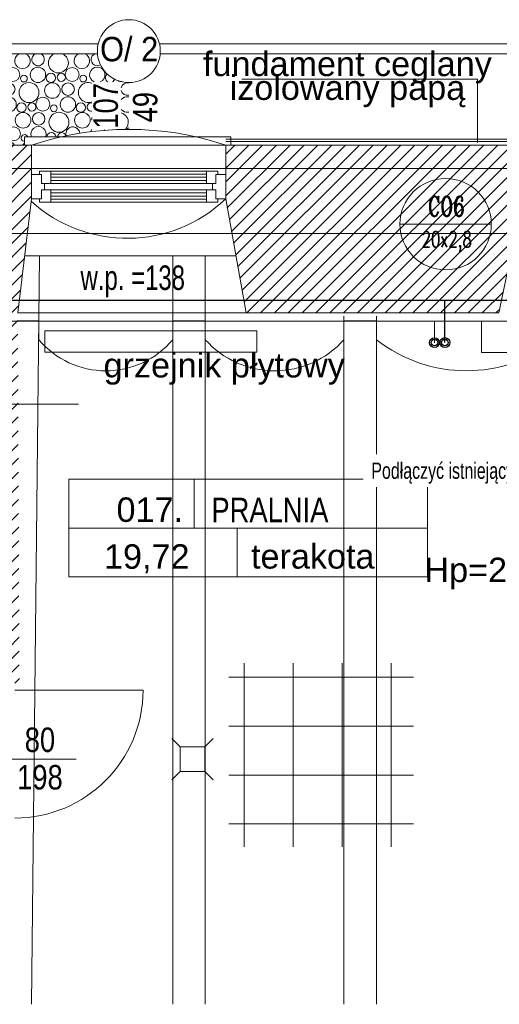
# Model space of a CAD drawing. Header units: millimetres. Extents: x -573548 to 674770, y -210017 to -47794.
# Tile 95 of 234: x 89764 to 92704, y -98148 to -92109. Entities that reach past the tile are written whole.
import ezdxf
from ezdxf import colors
from ezdxf.entities.mleader import LeaderData, LeaderLine
from ezdxf.enums import TextEntityAlignment as Align
from ezdxf.lldxf.tags import DXFTag
from ezdxf.math import Vec2, Vec3

# ---------------------------------------------------------------- set-up
doc = ezdxf.new("R2010")
doc.units = ezdxf.units.MM
doc.layers.add('__S_WM_OPIS', color=151, linetype='Continuous')
for name, color, linetype, lineweight in [('_S_CO_OPIS_PION', 7, 'Continuous', 13), ('A.02 RZUT PIWNICY_is$0$A-DRZWI_Nr_pióra__9', 8, 'Continuous', 9), ('A.02 RZUT PIWNICY_is$0$A-OPISY-2_Nr_pióra__2', 8, 'Continuous', 9), ('A.02 RZUT PIWNICY_is$0$A-OPISY-3_Nr_pióra__6', 8, 'Continuous', 9), ('A.02 RZUT PIWNICY_is$0$A-WYSOKOSCI_Nr_pióra__7', 8, 'Continuous', 9), ('A.02 RZUT PIWNICY_is$0$detalokna_Nr_pióra__2', 8, 'Continuous', 9), ('A.02 RZUT PIWNICY_is$0$detalokna_Nr_pióra__8', 8, 'Continuous', 9), ('A.02 RZUT PIWNICY_is$0$DIM MALY_Nr_pióra__8', 8, 'Continuous', 9), ('A.02 RZUT PIWNICY_is$0$GRZEJNIK_Nr_pióra__1', 8, 'Continuous', 9), ('A.02 RZUT PIWNICY_is$0$HATCH_Nr_pióra__18', 8, 'Continuous', 9), ('A.02 RZUT PIWNICY_is$0$linia nadproza_Nr_pióra__1', 8, 'Continuous', 9), ('A.02 RZUT PIWNICY_is$0$meble_Nr_pióra__9', 8, 'Continuous', 9), ('A.02 RZUT PIWNICY_is$0$Nowe_A-OKNA-OPIS_Nr_pióra__59', 8, 'Continuous', 9), ('A.02 RZUT PIWNICY_is$0$Nowe_A_okno_Nr_pióra__59', 8, 'Continuous', 9), ('A.02 RZUT PIWNICY_is$0$OBRYS PARTERU#1_Nr_pióra__1', 8, 'Continuous', 9), ('A.02 RZUT PIWNICY_is$0$opaska_Nr_pióra__1', 8, 'Continuous', 9), ('A.02 RZUT PIWNICY_is$0$opisy inne_Nr_pióra__1', 8, 'Continuous', 9), ('A.02 RZUT PIWNICY_is$0$opisy inne_Nr_pióra__10', 8, 'Continuous', 9), ('A.02 RZUT PIWNICY_is$0$opisy inne_Nr_pióra__250', 8, 'Continuous', 9), ('A.02 RZUT PIWNICY_is$0$PARAPET_Nr_pióra__7', 8, 'Continuous', 9), ('A.02 RZUT PIWNICY_is$0$POSADZKI_Nr_pióra__18', 8, 'Continuous', 9), ('A.02 RZUT PIWNICY_is$0$strop_cieniej_Nr_pióra__1', 8, 'Continuous', 9), ('A.02 RZUT PIWNICY_is$0$strop_Nr_pióra__1', 8, 'Continuous', 9), ('A.02 RZUT PIWNICY_is$0$Structural - Bearing_Nr_pióra__21', 8, 'Continuous', 9), ('A.02 RZUT PIWNICY_is$0$Structural - Grid', 8, 'Continuous', 9), ('A.02 RZUT PIWNICY_is$0$Structural - Grid_Nr_pióra__17', 8, 'Continuous', 9), ('FLUID-Powrót', 7, 'Continuous', 30), ('FLUID-Zasilanie', 7, 'Continuous', 30), ('IS_Przyłącza_o.p._Powrót', 142, 'DASH', 18)]:
    doc.layers.add(name, color=color, linetype=linetype, lineweight=lineweight)
doc.layers.add('IS_Zasilanie', color=1, linetype='SOLID', lineweight=30, true_color=0xff0000)
doc.styles.add('A.02 RZUT PIWNICY_is$0$STYL_AUTOMATYCZNY_1', font='arial.ttf')
doc.styles.add('A.02 RZUT PIWNICY_is$0$STYL_AUTOMATYCZNY_4', font='arial.ttf', dxfattribs={"width": 0.8})
doc.styles.add('A.02 RZUT PIWNICY_is$0$STYL_AUTOMATYCZNY_5', font='arial.ttf', dxfattribs={"width": 0.7})
doc.styles.add('A.02 RZUT PIWNICY_is$0$STYL_AUTOMATYCZNY_6', font='arial.ttf', dxfattribs={"width": 0.9})
doc.styles.add('JOLARD', font='complex.shx', dxfattribs={"width": 0.7})
doc.styles.add('WĄSKI 2', font='arial.ttf', dxfattribs={"width": 0.7})
tags = doc.linetypes.add('DASH', pattern=[15, 10, -5]).pattern_tags.tags
tags[6:7] = [DXFTag(74, 4), DXFTag(75, 0), DXFTag(340, '0'), DXFTag(46, 0.0), DXFTag(50, 0.0), DXFTag(44, 0.0), DXFTag(45, 0.0)]
tags[4:5] = [DXFTag(74, 4), DXFTag(75, 0), DXFTag(340, '0'), DXFTag(46, 0.0), DXFTag(50, 0.0), DXFTag(44, 0.0), DXFTag(45, 0.0)]
tags = doc.linetypes.add('SOLID', pattern=[10, 10, 0]).pattern_tags.tags
tags[6:7] = [DXFTag(74, 4), DXFTag(75, 0), DXFTag(340, '0'), DXFTag(46, 0.0), DXFTag(50, 0.0), DXFTag(44, 0.0), DXFTag(45, 0.0)]
tags[4:5] = [DXFTag(74, 4), DXFTag(75, 0), DXFTag(340, '0'), DXFTag(46, 0.0), DXFTag(50, 0.0), DXFTag(44, 0.0), DXFTag(45, 0.0)]
pattern_1 = [(45, (0, 0), (-42.426407, 42.426407), [])]

# ---------------------------------------------------------------- blocks, each defined once
blk = doc.blocks.new('*X48604')
at = {"layer": 'A.02 RZUT PIWNICY_is$0$HATCH_Nr_pióra__18'}
for centre, radius in [((88264.1, -92446.9), 47.3), ((88627.8, -92446.9), 47.3), ((88991.5, -92446.9), 47.3), ((89355.2, -92446.9), 47.3), ((89718.9, -92446.9), 47.3), ((90082.6, -92446.9), 47.3), ((90446.3, -92446.9), 47.3), ((86952.1, -92462.5), 25.1), ((87019.5, -92444.8), 42.6), ((87086.8, -92470.2), 20.7), ((88178, -92470.2), 20.7), ((88343.1, -92466), 28.6), ((88406.9, -92462.5), 25.1), ((88474.3, -92444.8), 42.6), ((88541.7, -92470.2), 20.7), ((88706.8, -92466), 28.6), ((88770.6, -92462.5), 25.1), ((88838, -92444.8), 42.6), ((88905.4, -92470.2), 20.7), ((89070.5, -92466), 28.6), ((89134.3, -92462.5), 25.1), ((89201.7, -92444.8), 42.6), ((89269.1, -92470.2), 20.7), ((89434.2, -92466), 28.6), ((89498, -92462.5), 25.1), ((89565.4, -92444.8), 42.6), ((89632.8, -92470.2), 20.7), ((89797.9, -92466), 28.6), ((89861.7, -92462.5), 25.1), ((89929.1, -92444.8), 42.6), ((89996.5, -92470.2), 20.7), ((90161.6, -92466), 28.6), ((90225.5, -92462.5), 25.1), ((90292.8, -92444.8), 42.6), ((90360.2, -92470.2), 20.7), ((90525.3, -92466), 28.6), ((90589.2, -92462.5), 25.1), ((90656.5, -92444.8), 42.6), ((90723.9, -92470.2), 20.7), ((86994, -92534.6), 38.4), ((88209.2, -92555.8), 61.2), ((88352.8, -92543.4), 47.7), ((88448.8, -92534.6), 38.4), ((88572.9, -92555.8), 61.2), ((88716.5, -92543.4), 47.7), ((88812.5, -92534.6), 38.4), ((88936.6, -92555.8), 61.2), ((89080.2, -92543.4), 47.7), ((89176.2, -92534.6), 38.4), ((89300.3, -92555.8), 61.2), ((89443.9, -92543.4), 47.7), ((89539.9, -92534.6), 38.4), ((89664, -92555.8), 61.2), ((89807.6, -92543.4), 47.7), ((89903.6, -92534.6), 38.4), ((90027.7, -92555.8), 61.2), ((90171.3, -92543.4), 47.7), ((90267.3, -92534.6), 38.4), ((90391.4, -92555.8), 61.2), ((90535, -92543.4), 47.7), ((90631, -92534.6), 38.4), ((86992.9, -92628.9), 47.3), ((88447.8, -92628.9), 47.3), ((88811.5, -92628.9), 47.3), ((89175.2, -92628.9), 47.3), ((89538.9, -92628.9), 47.3), ((89902.6, -92628.9), 47.3), ((90266.3, -92628.9), 47.3), ((90630, -92628.9), 47.3), ((86906.8, -92652.2), 20.7), ((87072, -92648), 28.6), ((88163.1, -92648), 28.6), ((88226.9, -92644.5), 25.1), ((88294.3, -92626.8), 42.6), ((88361.7, -92652.2), 20.7), ((88526.8, -92648), 28.6), ((88590.6, -92644.5), 25.1), ((88658, -92626.8), 42.6), ((88725.4, -92652.2), 20.7), ((88890.5, -92648), 28.6), ((88954.3, -92644.5), 25.1), ((89021.7, -92626.8), 42.6), ((89089.1, -92652.2), 20.7), ((89254.2, -92648), 28.6), ((89318, -92644.5), 25.1), ((89385.4, -92626.8), 42.6), ((89452.8, -92652.2), 20.7), ((89617.9, -92648), 28.6), ((89681.7, -92644.5), 25.1), ((89749.1, -92626.8), 42.6), ((89816.5, -92652.2), 20.7), ((89981.6, -92648), 28.6), ((90045.5, -92644.5), 25.1), ((90112.8, -92626.8), 42.6), ((90180.2, -92652.2), 20.7), ((90345.3, -92648), 28.6), ((90409.2, -92644.5), 25.1), ((90476.5, -92626.8), 42.6), ((90543.9, -92652.2), 20.7), ((90709, -92648), 28.6), ((86938.1, -92737.8), 61.2), ((87081.6, -92725.4), 47.7), ((87177.7, -92716.6), 38.4), ((87301.8, -92737.8), 61.2), ((87445.3, -92725.4), 47.7), ((87541.4, -92716.6), 38.4), ((88172.8, -92725.4), 47.7), ((88268.8, -92716.6), 38.4), ((88392.9, -92737.8), 61.2), ((88536.5, -92725.4), 47.7), ((88632.5, -92716.6), 38.4), ((88756.6, -92737.8), 61.2), ((88900.2, -92725.4), 47.7), ((88996.2, -92716.6), 38.4), ((89120.3, -92737.8), 61.2), ((89263.9, -92725.4), 47.7), ((89359.9, -92716.6), 38.4), ((89484, -92737.8), 61.2), ((89627.6, -92725.4), 47.7), ((89723.6, -92716.6), 38.4), ((89847.7, -92737.8), 61.2), ((89991.3, -92725.4), 47.7), ((90087.3, -92716.6), 38.4), ((90211.4, -92737.8), 61.2), ((90355, -92725.4), 47.7), ((90451, -92716.6), 38.4), ((90575.1, -92737.8), 61.2), ((90718.7, -92725.4), 47.7), ((87176.6, -92810.9), 47.3), ((88267.8, -92810.9), 47.3), ((88631.5, -92810.9), 47.3), ((88995.2, -92810.9), 47.3), ((89358.9, -92810.9), 47.3), ((89722.6, -92810.9), 47.3), ((90086.3, -92810.9), 47.3), ((86955.8, -92826.5), 25.1), ((87023.2, -92808.8), 42.6), ((87090.5, -92834.2), 20.7), ((87255.7, -92830), 28.6), ((87319.5, -92826.5), 25.1), ((87386.9, -92808.8), 42.6), ((88181.7, -92834.2), 20.7), ((88346.8, -92830), 28.6), ((88410.6, -92826.5), 25.1), ((88478, -92808.8), 42.6), ((88545.4, -92834.2), 20.7), ((88710.5, -92830), 28.6), ((88774.3, -92826.5), 25.1), ((88841.7, -92808.8), 42.6), ((88909.1, -92834.2), 20.7), ((89074.2, -92830), 28.6), ((89138, -92826.5), 25.1), ((89205.4, -92808.8), 42.6), ((89272.8, -92834.2), 20.7), ((89437.9, -92830), 28.6), ((89501.7, -92826.5), 25.1), ((89569.1, -92808.8), 42.6), ((89636.5, -92834.2), 20.7), ((89801.6, -92830), 28.6), ((89865.5, -92826.5), 25.1), ((89932.8, -92808.8), 42.6), ((90000.2, -92834.2), 20.7), ((90165.3, -92830), 28.6), ((90229.2, -92826.5), 25.1), ((90296.5, -92808.8), 42.6), ((86997.7, -92898.6), 38.4), ((87121.8, -92919.8), 61.2), ((87265.3, -92907.4), 47.7), ((87361.4, -92898.6), 38.4), ((86183.1, -93016.2), 20.7), ((86348.3, -93012), 28.6), ((86412.1, -93008.5), 25.1), ((86546.8, -93016.2), 20.7), ((86712, -93012), 28.6), ((86775.8, -93008.5), 25.1), ((86214.4, -93101.8), 61.2), ((86357.9, -93089.4), 47.7), ((86454, -93080.6), 38.4), ((86578.1, -93101.8), 61.2), ((86721.6, -93089.4), 47.7), ((86817.7, -93080.6), 38.4), ((86232.1, -93190.5), 25.1), ((86299.5, -93172.7), 42.6), ((86366.8, -93198.2), 20.7), ((86452.9, -93174.9), 47.3), ((86532, -93194), 28.6), ((86595.8, -93190.5), 25.1), ((86663.2, -93172.7), 42.6), ((86730.5, -93198.2), 20.7), ((86816.6, -93174.9), 47.3), ((86274, -93262.5), 38.4), ((86398.1, -93283.8), 61.2), ((86541.6, -93271.4), 47.7), ((86637.7, -93262.5), 38.4), ((86761.8, -93283.8), 61.2), ((86186.8, -93380.2), 20.7), ((86272.9, -93356.9), 47.3), ((86352, -93376), 28.6), ((86415.8, -93372.5), 25.1), ((86483.2, -93354.7), 42.6), ((86550.5, -93380.2), 20.7), ((86636.6, -93356.9), 47.3), ((86715.7, -93376), 28.6), ((86779.5, -93372.5), 25.1), ((86846.9, -93354.7), 42.6)]:
    blk.add_circle(centre, radius, dxfattribs=at)
for centre, radius, start, end in [((86934.4, -92373.8), 61.2, 190.13416, 66.27972), ((86934.4, -92373.8), 61.2, 113.72028, 169.86584), ((87077.9, -92361.4), 47.7, 113.99283, 66.00717), ((87174, -92352.6), 38.4, 114.98604, 65.01396), ((87298.1, -92373.8), 61.2, 113.72028, 66.27972), ((87441.6, -92361.4), 47.7, 113.99283, 66.00717), ((87537.7, -92352.6), 38.4, 114.98604, 65.01396), ((87661.8, -92373.8), 61.2, 113.72028, 239.56812), ((87661.8, -92373.8), 61.2, 6.17761, 66.27972), ((87805.3, -92361.4), 47.7, 113.99283, 187.06829), ((87805.3, -92361.4), 47.7, 352.93171, 66.00717), ((87901.4, -92352.6), 38.4, 114.98604, 202.51717), ((87901.4, -92352.6), 38.4, 337.48283, 65.01396), ((88025.5, -92373.8), 61.2, 113.72028, 173.82239), ((88025.5, -92373.8), 61.2, 6.17761, 66.27972), ((88169, -92361.4), 47.7, 113.99283, 66.00717), ((88265.1, -92352.6), 38.4, 114.98604, 65.01396), ((88389.2, -92373.8), 61.2, 113.72028, 66.27972), ((88532.8, -92361.4), 47.7, 113.99283, 66.00717), ((88628.8, -92352.6), 38.4, 114.98604, 65.01396), ((88752.9, -92373.8), 61.2, 113.72028, 66.27972), ((88896.5, -92361.4), 47.7, 113.99283, 66.00717), ((88992.5, -92352.6), 38.4, 114.98604, 65.01396), ((89116.6, -92373.8), 61.2, 113.72028, 66.27972), ((89260.2, -92361.4), 47.7, 113.99283, 66.00717), ((89356.2, -92352.6), 38.4, 114.98604, 65.01396), ((89480.3, -92373.8), 61.2, 113.72028, 66.27972), ((89623.9, -92361.4), 47.7, 113.99283, 66.00717), ((89719.9, -92352.6), 38.4, 114.98604, 65.01396), ((89844, -92373.8), 61.2, 113.72028, 66.27972), ((89987.6, -92361.4), 47.7, 113.99283, 66.00717), ((90083.6, -92352.6), 38.4, 114.98604, 65.01396), ((90207.7, -92373.8), 61.2, 113.72028, 66.27972), ((90351.3, -92361.4), 47.7, 113.99283, 66.00717), ((90447.3, -92352.6), 38.4, 114.98604, 65.01396), ((90571.4, -92373.8), 61.2, 113.72028, 66.27972), ((90715, -92361.4), 47.7, 113.99283, 66.00717), ((90811, -92352.6), 38.4, 114.98604, 299.53573), ((87172.9, -92446.9), 47.3, 346.64665, 239.53879), ((87536.6, -92446.9), 47.3, 346.64665, 193.35335), ((90810, -92446.9), 47.3, 292.42908, 247.57092), ((86888.3, -92466), 28.6, 240.30952, 119.69048), ((87252, -92466), 28.6, 16.63009, 163.36991), ((87315.8, -92462.5), 25.1, 10.65456, 169.34544), ((87383.2, -92444.8), 42.6, 342.07807, 197.92193), ((87450.5, -92470.2), 20.7, 36.59804, 143.40196), ((87615.7, -92466), 28.6, 58.13503, 163.36991), ((88110.6, -92444.8), 42.6, 258.16833, 101.83167), ((90889, -92466), 28.6, 126.25721, 239.45858), ((86897.9, -92543.4), 47.7, 240.04223, 119.95777), ((87118.1, -92555.8), 61.2, 59.69442, 300.30558), ((87615.7, -92466), 28.6, 230.58947, 301.86497), ((87625.3, -92543.4), 47.7, 83.46418, 125.66137), ((88085.1, -92534.6), 38.4, 295.9427, 64.0573), ((90755.1, -92555.8), 61.2, 68.66403, 291.33597), ((90889, -92466), 28.6, 300.54142, 349.00431), ((90952.9, -92462.5), 25.1, 231.70427, 286.44632), ((90994.7, -92534.6), 38.4, 78.3625, 166.70569), ((87625.3, -92543.4), 47.7, 234.33863, 276.53582), ((90994.7, -92534.6), 38.4, 193.29431, 281.6375), ((90993.7, -92628.9), 47.3, 79.33393, 140.12755), ((86839.5, -92626.8), 42.6, 324.49377, 35.50623), ((87135.8, -92644.5), 25.1, 58.34473, 15.3373), ((87203.2, -92626.8), 42.6, 195.11801, 344.88199), ((87270.5, -92652.2), 20.7, 136.15235, 43.84765), ((87356.6, -92628.9), 47.3, 190.88046, 349.11954), ((87435.7, -92648), 28.6, 159.14419, 20.85581), ((87499.5, -92644.5), 25.1, 164.6627, 15.3373), ((87566.9, -92626.8), 42.6, 195.11801, 43.92161), ((87634.2, -92652.2), 20.7, 99.69347, 260.30653), ((88084.1, -92628.9), 47.3, 292.09972, 67.90028), ((90772.9, -92644.5), 25.1, 79.56439, 280.43561), ((87665.5, -92737.8), 61.2, 124.54706, 235.45294), ((90993.7, -92628.9), 47.3, 219.87245, 280.66607), ((90938.8, -92737.8), 61.2, 314.11261, 72.34609), ((87540.4, -92810.9), 47.3, 319.22197, 220.77803), ((90450, -92810.9), 47.3, 339.22047, 200.77953), ((90814.7, -92716.6), 38.4, 166.70569, 193.29431), ((86892, -92830), 28.6, 231.31753, 128.68247), ((87454.2, -92834.2), 20.7, 338.29856, 201.70144), ((87619.4, -92830), 28.6, 66.53244, 204.35791), ((88114.3, -92808.8), 42.6, 224.06304, 106.98789), ((90363.9, -92834.2), 20.7, 18.23374, 271.29284), ((90529, -92830), 28.6, 4.66302, 175.33698), ((90592.9, -92826.5), 25.1, 9.68071, 182.79316), ((90660.2, -92808.8), 42.6, 2.49227, 197.95945), ((90813.7, -92810.9), 47.3, 140.12755, 162.71809), ((90813.7, -92810.9), 47.3, 27.84471, 34.97637), ((90938.8, -92737.8), 61.2, 228.6725, 230.04669), ((91024, -92808.8), 42.6, 120.30975, 140.46662), ((86901.6, -92907.4), 47.7, 234.7546, 125.2454), ((87619.4, -92830), 28.6, 337.20274, 343.08754), ((87683.2, -92826.5), 25.1, 208.23637, 210.49114), ((87992.8, -92907.4), 47.7, 38.3084, 125.38958), ((87983.1, -92830), 28.6, 251.05905, 343.08754), ((88046.9, -92826.5), 25.1, 208.23637, 331.76363), ((88088.8, -92898.6), 38.4, 32.75905, 147.24095), ((88212.9, -92919.8), 61.2, 43.36347, 136.63653), ((88356.5, -92907.4), 47.7, 38.3084, 141.6916), ((88452.5, -92898.6), 38.4, 32.75905, 147.24095), ((88576.6, -92919.8), 61.2, 43.36347, 136.63653), ((88720.2, -92907.4), 47.7, 38.3084, 141.6916), ((88816.2, -92898.6), 38.4, 32.75905, 147.24095), ((88940.3, -92919.8), 61.2, 43.36347, 136.63653), ((89083.9, -92907.4), 47.7, 38.3084, 141.6916), ((89179.9, -92898.6), 38.4, 32.75905, 147.24095), ((89304, -92919.8), 61.2, 43.36347, 136.63653), ((89447.6, -92907.4), 47.7, 38.3084, 141.6916), ((89543.6, -92898.6), 38.4, 32.75905, 147.24095), ((89667.7, -92919.8), 61.2, 43.36347, 136.63653), ((89811.3, -92907.4), 47.7, 38.3084, 141.6916), ((89907.3, -92898.6), 38.4, 32.75905, 147.24095), ((90031.4, -92919.8), 61.2, 43.36347, 136.63653), ((90175, -92907.4), 47.7, 38.3084, 141.6916), ((90271, -92898.6), 38.4, 32.75905, 147.24095), ((90395.1, -92919.8), 61.2, 120.17135, 136.63653), ((86115.8, -92990.8), 42.6, 291.43213, 32.63816), ((86269.2, -92992.9), 47.3, 147.93267, 32.06733), ((86394.4, -92919.8), 61.2, 231.59665, 308.40335), ((86479.5, -92990.8), 42.6, 147.36184, 32.63816), ((86632.9, -92992.9), 47.3, 147.93267, 32.06733), ((86758.1, -92919.8), 61.2, 231.59665, 308.40335), ((86843.2, -92990.8), 42.6, 147.36184, 43.3712), ((86910.5, -93016.2), 20.7, 25.57042, 278.3774), ((86996.6, -92992.9), 47.3, 342.36909, 197.63091), ((87075.7, -93012), 28.6, 9.62288, 170.37712), ((87139.5, -93008.5), 25.1, 2.81856, 177.18144), ((87206.9, -92990.8), 42.6, 337.18909, 202.81091), ((87274.2, -93016.2), 20.7, 25.57042, 154.42958), ((87360.4, -92992.9), 47.3, 300.89614, 197.63091), ((87439.4, -93012), 28.6, 129.28939, 230.71061), ((86090.2, -93080.6), 38.4, 217.54111, 32.9716), ((86941.8, -93101.8), 61.2, 117.45146, 242.54854), ((87449, -93089.4), 47.7, 125.59231, 234.40769), ((85994.2, -93089.4), 47.7, 244.03936, 324.65671), ((85935.8, -93172.7), 42.6, 298.45305, 61.54695), ((86003.1, -93198.2), 20.7, 285.10005, 254.89995), ((86089.2, -93174.9), 47.3, 294.00909, 245.99091), ((86168.3, -93194), 28.6, 237.95073, 237.4872), ((86895.7, -93194), 28.6, 51.29008, 308.70992), ((87390.6, -93172.7), 42.6, 43.8308, 98.02233), ((86177.9, -93271.4), 47.7, 238.6318, 121.3682), ((86905.3, -93271.4), 47.7, 80.08263, 279.91737), ((87390.6, -93172.7), 42.6, 261.97767, 316.1692), ((87365.1, -93262.5), 38.4, 300.67139, 59.32861), ((85909.2, -93356.9), 47.3, 351.55791, 8.44209), ((85988.3, -93376), 28.6, 122.04927, 237.95073), ((86119.5, -93354.7), 42.6, 322.21478, 37.78522), ((86914.2, -93380.2), 20.7, 91.9269, 268.0731), ((87364.1, -93356.9), 47.3, 335.09031, 64.20751), ((87443.1, -93376), 28.6, 139.72293, 220.27707), ((85997.9, -93453.4), 47.7, 98.08264, 151.42782), ((85997.9, -93453.4), 47.7, 342.38259, 81.91736), ((86094, -93444.5), 38.4, 322.67368, 217.32632), ((86218.1, -93465.8), 61.2, 358.14526, 181.85474), ((86361.6, -93453.4), 47.7, 342.38259, 197.61741), ((86457.7, -93444.5), 38.4, 322.67368, 217.32632), ((86581.8, -93465.8), 61.2, 344.84684, 181.85474), ((86725.3, -93453.4), 47.7, 323.37756, 216.62244), ((86821.4, -93444.5), 38.4, 283.62026, 256.37974), ((86945.5, -93465.8), 61.2, 121.43738, 195.15316), ((86945.5, -93465.8), 61.2, 344.84684, 345.84908)]:
    blk.add_arc(centre, radius, start, end, dxfattribs=at)
blk = doc.blocks.new('A.02 RZUT PIWNICY_is$0$Wypełnienie_5_1')
at = {"layer": 'A.02 RZUT PIWNICY_is$0$HATCH_Nr_pióra__18'}
blk.add_blockref('*X48604', (0, 0), dxfattribs=at)
blk = doc.blocks.new('A.02 RZUT PIWNICY_is$0$Standardowy znacznik osi_3')
at = {"layer": 'A.02 RZUT PIWNICY_is$0$Structural - Grid_Nr_pióra__17'}
blk.add_line((2962.2, 0), (40906.6, 0), dxfattribs=at)
at = {"layer": 'A.02 RZUT PIWNICY_is$0$Structural - Grid_Nr_pióra__17', "style": 'A.02 RZUT PIWNICY_is$0$STYL_AUTOMATYCZNY_1'}
for tag, p in [('AC_MarkerText_1_0', (-250, -335)), ('AC_MarkerText_1_1', (44118.7, -335))]:
    blk.add_attdef(tag, text='', height=350, rotation=180, dxfattribs=at).set_placement(p, align=Align.TOP_CENTER)
blk = doc.blocks.new('A.02 RZUT PIWNICY_is')
at = {"layer": 'A.02 RZUT PIWNICY_is$0$HATCH_Nr_pióra__18'}
h = blk.add_hatch(dxfattribs=at)
h.set_pattern_fill('Common_Brick_0001', color=256, style=0, pattern_type=2)
h.set_pattern_definition(pattern_1)
h.paths.add_polyline_path([(87457.3, -93517.8), (86506, -93517.8), (86506, -93622.2), (86506, -93817.8), (86602, -94147.8), (86526.3, -94147.8), (86526.3, -94267.8), (87454.1, -94277.8), (87455, -94467.8), (87455.9, -94667.8), (87462.3, -96078.3), (88172.4, -96080.3), (88172.4, -96218.2), (88332.4, -96218.2), (88351.4, -94667.8), (88353.8, -94467.8), (88253.7, -94467.8), (88355.4, -94342.1), (88360.5, -93927.8), (90192.4, -93927.8), (90193.1, -94097.5), (90194.8, -94467.8), (90202.4, -96178.1), (90332.4, -96178.1), (90324.8, -94467.8), (90322.4, -93907.8), (90407.3, -93207.8), (90407.3, -93022.2), (90407.3, -92877.8), (88665.7, -92877.8), (88613.1, -92877.8), (88613.1, -93022.2), (88590.5, -93022.2), (88590.5, -92877.8), (88542.3, -92877.8), (87958, -92877.8), (87457.3, -92877.8)])
h = blk.add_hatch(dxfattribs=at)
h.set_pattern_fill('Common_Brick_0001', color=256, style=0, pattern_type=2)
h.set_pattern_definition(pattern_1)
h.paths.add_polyline_path([(93417.3, -92877.8), (91597.3, -92877.8), (91597.3, -93022.2), (91597.3, -93057.8), (91597.3, -93207.8), (91722.4, -93907.1), (91721.7, -93907.1), (91722.4, -93907.8), (92536, -93907.8), (93272.4, -93907.8), (93417.3, -93207.8), (93417.3, -93022.2)])
at = {"layer": 'A.02 RZUT PIWNICY_is$0$A-DRZWI_Nr_pióra__9'}
blk.add_line((90132.8, -96644.3), (90681.2, -96644.3), dxfattribs=at)
blk.add_lwpolyline([(90305.3, -96220.4), (91090.9, -96220.7, -0.414212), (90305.3, -97005.8)], format="xyb", dxfattribs=at)
at = {"layer": 'A.02 RZUT PIWNICY_is$0$A-OPISY-3_Nr_pióra__6'}
for p, q in [((91403.1, -94926.6), (91403.1, -95226.7)), ((90635.2, -95226.7), (92835.2, -95226.7)), ((91666.8, -95226.7), (91666.8, -95526.7))]:
    blk.add_line(p, q, dxfattribs=at)
blk.add_lwpolyline([(90635.2, -95526.7), (90635.2, -94926.6), (92835.2, -94926.6), (92835.2, -95526.7)], close=True, dxfattribs=at)
at = {"layer": 'A.02 RZUT PIWNICY_is$0$detalokna_Nr_pióra__2'}
blk.add_line((91722.4, -93907.1), (90322.4, -93907.8), dxfattribs=at)
blk.add_lwpolyline([(90364.4, -92877.7), (90364.4, -92827.7), (91629.7, -92827.7), (91629.7, -92877.7)], dxfattribs=at)
at = {"layer": 'A.02 RZUT PIWNICY_is$0$detalokna_Nr_pióra__8'}
blk.add_line((91597.3, -92877.7), (90417.3, -92877.7), dxfattribs=at)
at = {"layer": 'A.02 RZUT PIWNICY_is$0$DIM MALY_Nr_pióra__8'}
blk.add_line((87200.2, -94467.8), (90695.9, -94467.8), dxfattribs=at)
at = {"layer": 'A.02 RZUT PIWNICY_is$0$GRZEJNIK_Nr_pióra__1'}
blk.add_lwpolyline([(90489.1, -94147.8), (91789.1, -94147.8), (91789.1, -94017.8), (90489.1, -94017.8)], close=True, dxfattribs=at)
at = {"layer": 'A.02 RZUT PIWNICY_is$0$linia nadproza_Nr_pióra__1'}
blk.add_line((90364.8, -93557.8), (91659.9, -93557.8), dxfattribs=at)
at = {"layer": 'A.02 RZUT PIWNICY_is$0$meble_Nr_pióra__9'}
for p, q in [((91267.9, -96518.2), (91318.9, -96569.3)), ((91520, -96518.2), (91468.9, -96569.3)), ((91318.9, -96719.3), (91267.9, -96770.4)), ((91468.9, -96719.3), (91520, -96770.4))]:
    blk.add_line(p, q, dxfattribs=at)
blk.add_lwpolyline([(91318.9, -96719.3), (91468.9, -96719.3), (91468.9, -96569.3), (91318.9, -96569.3)], close=True, dxfattribs=at)
at = {"layer": 'A.02 RZUT PIWNICY_is$0$Nowe_A-OKNA-OPIS_Nr_pióra__59'}
blk.add_circle((91003.5, -92301.7), 193, dxfattribs=at)
at = {"layer": 'A.02 RZUT PIWNICY_is$0$Nowe_A_okno_Nr_pióra__59'}
for points in [[(90407.3, -93207.8), (90407.3, -93057.8), (90467.3, -93057.8), (90467.3, -93112.8), (90487.2, -93112.8), (90487.2, -93152.8), (90467.3, -93152.8), (90467.3, -93207.8)], [(90525.4, -93037.8), (90525.4, -93112.8), (90467.3, -93112.8), (90467.3, -93057.8), (90455.5, -93057.8), (90455.5, -93037.8)], [(91479.1, -93037.8), (91479.1, -93112.8), (91537.3, -93112.8), (91537.3, -93057.8), (91549.1, -93057.8), (91549.1, -93037.8)], [(91597.3, -93207.8), (91597.3, -93057.8), (91537.3, -93057.8), (91537.3, -93112.8), (91517.3, -93112.8), (91517.3, -93152.8), (91537.3, -93152.8), (91537.3, -93207.8)], [(90525.4, -93227.8), (90525.4, -93152.8), (90467.3, -93152.8), (90467.3, -93207.8), (90455.5, -93207.8), (90455.5, -93227.8)], [(91479.1, -93227.8), (91479.1, -93152.8), (91537.3, -93152.8), (91537.3, -93207.8), (91549.1, -93207.8), (91549.1, -93227.8)]]:
    blk.add_lwpolyline(points, close=True, dxfattribs=at)
for points in [[(91479.1, -93037.8), (90525.4, -93037.8)], [(90525.4, -93055.3), (91479.1, -93055.3)], [(90525.4, -93075.3), (91479.1, -93075.3)], [(90525.4, -93095.3), (91479.1, -93095.3)], [(90525.4, -93112.8), (91479.1, -93112.8)], [(90525.4, -93152.8), (91479.1, -93152.8)], [(90525.4, -93170.3), (91479.1, -93170.3)], [(90525.4, -93190.3), (91479.1, -93190.3)], [(90525.4, -93210.3), (91479.1, -93210.3)], [(91479.1, -93227.8), (90525.4, -93227.8)]]:
    blk.add_lwpolyline(points, dxfattribs=at)
at = {"layer": 'A.02 RZUT PIWNICY_is$0$OBRYS PARTERU#1_Nr_pióra__1'}
blk.add_lwpolyline([(87547.3, -93022.2), (87547.3, -93622.2), (80856, -93622.2), (80856, -97482.2), (80306.7, -97482.2), (80306.7, -101132.2), (82397.3, -101132.2), (82397.3, -105082.2), (87537.3, -105082.2), (87537.3, -105471.8), (106939.7, -105472.5), (118516.4, -105372.5), (118516.4, -93022.2)], close=True, dxfattribs=at)
at = {"layer": 'A.02 RZUT PIWNICY_is$0$opaska_Nr_pióra__1'}
for points in [[(90815.6, -92257.8), (86814.1, -92257.8), (86814.1, -92907.8), (86147, -92907.8)], [(93835.3, -92257.8), (91209.1, -92257.8), (91191.4, -92257.8)], [(90811.2, -92317.8), (86874.1, -92317.8), (86874.1, -92967.8), (86148.3, -92967.8)], [(93830.9, -92317.4), (91195.9, -92317.8)]]:
    blk.add_lwpolyline(points, dxfattribs=at)
at = {"layer": 'A.02 RZUT PIWNICY_is$0$opisy inne_Nr_pióra__1'}
blk.add_lwpolyline([(91695.5, -92474.4), (93140.1, -92474.4), (93140.1, -92664.9), (93140.1, -92862.9)], dxfattribs=at)
at = {"layer": 'A.02 RZUT PIWNICY_is$0$opisy inne_Nr_pióra__10'}
blk.add_line((93417.3, -92855.6), (91597.3, -92855.6), dxfattribs=at)
at = {"layer": 'A.02 RZUT PIWNICY_is$0$opisy inne_Nr_pióra__250'}
blk.add_line((93417.3, -92841.8), (91597.3, -92841.8), dxfattribs=at)
at = {"layer": 'A.02 RZUT PIWNICY_is$0$POSADZKI_Nr_pióra__18'}
for p, q in [((91711.5, -96056.2), (91711.5, -97183)), ((92011.5, -96056.2), (92011.5, -97183)), ((92311.5, -96056.2), (92311.5, -97183)), ((92611.5, -96056.2), (92611.5, -97183)), ((91616.6, -96142), (92749.5, -96142)), ((91616.6, -96442), (92749.5, -96442)), ((91616.6, -96742), (92749.5, -96742)), ((91616.6, -97042), (92749.5, -97042))]:
    blk.add_line(p, q, dxfattribs=at)
at = {"layer": 'A.02 RZUT PIWNICY_is$0$strop_cieniej_Nr_pióra__1'}
for p, q in [((90407.3, -98148.1), (90456.3, -93557.8)), ((91272.4, -98148.1), (91272.4, -93557.8)), ((91472.4, -98148.1), (91472.4, -93557.8)), ((92322.4, -98148.1), (92322.4, -93927.8)), ((92522.4, -98148.1), (92522.4, -93927.8))]:
    blk.add_line(p, q, dxfattribs=at)
at = {"layer": 'A.02 RZUT PIWNICY_is$0$strop_Nr_pióra__1'}
blk.add_lwpolyline([(94982, -93955.5), (94877.3, -93955.5), (94877.3, -94071.7, -0.360805), (93822.4, -94071.7), (93822.4, -93955.5), (93622.4, -93955.5), (93622.4, -94071.7, -0.346458), (92522.4, -94071.7), (92522.4, -93955.5), (92322.4, -93955.5), (92322.4, -94071.7, -0.449074), (91472.4, -94071.7), (91472.4, -93955.5), (91272.4, -93955.5), (91272.4, -94071.7, -0.46484), (90452.1, -94072.2), (90451.9, -93955), (90322.6, -93955.6)], format="xyb", dxfattribs=at)
for centre, radius, start, end in [((91002.4, -94669.3), 1887.8, 71.62352, 108.37648), ((90993.4, -92575.4), 874.4, 227.74278, 313.67665)]:
    blk.add_arc(centre, radius, start, end, dxfattribs=at)
at = {"layer": 'A.02 RZUT PIWNICY_is$0$Structural - Bearing_Nr_pióra__21'}
for p, q in [((90407.3, -92877.8), (87457.3, -92877.8)), ((90407.3, -93207.8), (90407.3, -92877.8)), ((91597.3, -93207.8), (91597.3, -92877.7)), ((93417.3, -92877.8), (91597.3, -92877.8)), ((90407.3, -93207.8), (90322.4, -93907.8)), ((91597.3, -93207.8), (91722.4, -93907.1)), ((93417.3, -93207.8), (93272.4, -93907.8)), ((93272.4, -93907.8), (91722.4, -93907.8))]:
    blk.add_line(p, q, dxfattribs=at)
at = {"layer": 'A.02 RZUT PIWNICY_is$0$HATCH_Nr_pióra__18'}
blk.add_blockref('A.02 RZUT PIWNICY_is$0$Wypełnienie_5_1', (0, 0), dxfattribs=at)
at = {"layer": 'A.02 RZUT PIWNICY_is$0$Structural - Grid', "zscale": 1000, "rotation": 180}
blk.add_blockref('A.02 RZUT PIWNICY_is$0$Standardowy znacznik osi_3', (121686.6, -93420.2), dxfattribs=at)
at = {"layer": 'A.02 RZUT PIWNICY_is$0$A-OPISY-2_Nr_pióra__2', "char_height": 150, "attachment_point": 7}
for s, insert, style in [('\\A1;{\\pql;\\fArial|b0|i0|c238|p0;\\W1.000000;017.}', (90928, -95191.2), 'A.02 RZUT PIWNICY_is$0$STYL_AUTOMATYCZNY_1'), ('\\A1;{\\pql;\\fArial|b0|i0|c238|p0;\\W0.800000;PRALNIA}', (91509.7, -95190.8), 'A.02 RZUT PIWNICY_is$0$STYL_AUTOMATYCZNY_4'), ('\\A1;{\\pql;\\fArial|b0|i0|c238|p0;\\W1.000000;19,72}', (90851.3, -95504.4), 'A.02 RZUT PIWNICY_is$0$STYL_AUTOMATYCZNY_1'), ('\\A1;{\\pql;\\fArial|b0|i0|c238|p0;\\W1.000000;terakota}', (91752.4, -95477.6), 'A.02 RZUT PIWNICY_is$0$STYL_AUTOMATYCZNY_1')]:
    blk.add_mtext(s, dxfattribs=dict(at, insert=insert, style=style))
at = {"layer": 'A.02 RZUT PIWNICY_is$0$A-WYSOKOSCI_Nr_pióra__7', "char_height": 150, "attachment_point": 5, "style": 'A.02 RZUT PIWNICY_is$0$STYL_AUTOMATYCZNY_1'}
for s, insert in [('\\A1;{\\pqc;\\fArial|b0|i0|c238|p0;\\W1.000000;grzejnik płytowy}', (91588.1, -94250.7)), ('\\A1;{\\pqc;\\fArial|b0|i0|c238|p0;\\W1.000000;Hp=2.38}', (93214.6, -95506.1))]:
    blk.add_mtext(s, dxfattribs=dict(at, insert=insert))
at = {"layer": 'A.02 RZUT PIWNICY_is$0$Nowe_A-OKNA-OPIS_Nr_pióra__59', "insert": (91005.4, -92290.2), "char_height": 150, "attachment_point": 5, "style": 'A.02 RZUT PIWNICY_is$0$STYL_AUTOMATYCZNY_6'}
blk.add_mtext('\\A1;{\\pqc;\\fArial|b0|i0|c238|p0;\\W0.900000;O/ 2}', dxfattribs=at)
at = {"layer": 'A.02 RZUT PIWNICY_is$0$Nowe_A-OKNA-OPIS_Nr_pióra__59', "char_height": 150, "attachment_point": 5, "rotation": 90, "style": 'A.02 RZUT PIWNICY_is$0$STYL_AUTOMATYCZNY_4'}
for s, insert in [('\\A1;{\\pqc;\\fArial|b0|i0|c238|p0;\\W0.800000;107}', (90862.5, -92637.2)), ('\\A1;{\\pqc;\\fArial|b0|i0|c238|p0;\\W0.800000;49}', (91104.6, -92645.3))]:
    blk.add_mtext(s, dxfattribs=dict(at, insert=insert))
at = {"layer": 'A.02 RZUT PIWNICY_is$0$opisy inne_Nr_pióra__1', "char_height": 150, "attachment_point": 5}
for s, insert, style in [('\\A1;{\\pqc;\\fArial|b0|i0|c238|p0;\\W1.000000;fundament ceglany}', (92343.4, -92402.4), 'A.02 RZUT PIWNICY_is$0$STYL_AUTOMATYCZNY_1'), ('\\A1;{\\pqc;\\fArial|b0|i0|c238|p0;\\W1.000000;izolowany papą}', (92343.4, -92548.4), 'A.02 RZUT PIWNICY_is$0$STYL_AUTOMATYCZNY_1'), ('\\A1;{\\pqc;\\fArial|b0|i0|c238|p0;\\W0.800000;80}', (90458.5, -96526.6), 'A.02 RZUT PIWNICY_is$0$STYL_AUTOMATYCZNY_4'), ('\\A1;{\\pqc;\\fArial|b0|i0|c238|p0;\\W0.800000;198}', (90458.5, -96756.4), 'A.02 RZUT PIWNICY_is$0$STYL_AUTOMATYCZNY_4')]:
    blk.add_mtext(s, dxfattribs=dict(at, insert=insert, style=style))
at = {"layer": 'A.02 RZUT PIWNICY_is$0$PARAPET_Nr_pióra__7', "insert": (91027.5, -93713.9), "char_height": 150, "attachment_point": 5, "style": 'A.02 RZUT PIWNICY_is$0$STYL_AUTOMATYCZNY_5'}
blk.add_mtext('\\A1;{\\pqc;\\fArial|b0|i0|c238|p0;\\W0.700000;w.p. =138}', dxfattribs=at)

msp = doc.modelspace()

# ---------------------------------------------------------------- linework, layer by layer
at = {"layer": '_S_CO_OPIS_PION', "lineweight": 9, "ltscale": 50}
msp.add_line((92095, -93363.1, 0), (92655.4, -93363.1, 0), dxfattribs=at)
msp.add_circle((92375.2, -93363.1, 0), 280.2, dxfattribs=at)
at = {"layer": 'FLUID-Powrót', "color": 142, "linetype": 'DASH', "ltscale": 10}
msp.add_circle((92307, -94089.6), 20, dxfattribs=at)
at = {"layer": 'FLUID-Zasilanie', "color": 11, "linetype": 'Continuous'}
msp.add_circle((92370.7, -94089.6), 20, dxfattribs=at)
at = {"layer": 'IS_Przyłącza_o.p._Powrót', "ltscale": 30}
for points in [[(87915, -93958.2), (97956.9, -93958.2)], [(92307, -94090), (92307, -93958.2)]]:
    msp.add_lwpolyline(points, dxfattribs=at)
at = {"layer": 'IS_Zasilanie', "ltscale": 10}
for points in [[(87790, -93828.2), (98020.5, -93828.2)], [(92370.7, -94089.6), (92370.7, -93828.2)]]:
    msp.add_lwpolyline(points, dxfattribs=at)

# ---------------------------------------------------------------- block references
at = {"ltscale": 10}
msp.add_blockref('A.02 RZUT PIWNICY_is', (-570.2, 0), dxfattribs=at)

# ---------------------------------------------------------------- texts
at = {"layer": '_S_CO_OPIS_PION', "lineweight": 9, "ltscale": 50, "style": 'JOLARD', "width": 0.7}
for s, height, p in [('CO6', 120, (92380.3, -93253.5, 0)), ('20x2,8', 96, (92382.1, -93455.5, 0))]:
    msp.add_text(s, height=height, dxfattribs=at).set_placement(p, align=Align.MIDDLE_CENTER)

# ---------------------------------------------------------------- next in the draw order: leaders
at = {"layer": '__S_WM_OPIS'}
ml = msp.add_multileader_mtext('Standard', dxfattribs=at)
ml.set_content('Podłączyć istniejący grzejnik', color=256, style='WĄSKI 2')
ml.set_leader_properties()
ml.build(insert=Vec2(0, 0))
ml.multileader.update_dxf_attribs({"has_text_frame": 1, "dogleg_length": 100, "arrow_head_size": 150})
ctx = ml.context
ctx.base_point, ctx.char_height, ctx.arrow_head_size, ctx.landing_gap_size, ctx.plane_origin = Vec3(91379.3, -94889.6), 100, 150, 100, Vec3(87728.2, -95175.4)
ctx.text_align_type = 2
notes = []
notes.append((ctx, [(0, (1, 1, 0), (93338.9, -94889.6), (-1, 0), 80, [(0, [(93782.1, -94147.8)], 0, [])])]))
ctx.mtext.insert, ctx.mtext.alignment, ctx.mtext.flow_direction = Vec3(93158.9, -94824.9), 3, 5
ctx.mtext.has_bg_fill, ctx.mtext.bg_color, ctx.mtext.bg_scale_factor, ctx.mtext.bg_transparency, ctx.mtext.use_window_bg_color = 1, -1027028792, 1.5, 0, 1
for ctx, leaders in notes:
    for number, flags, end, landing, length, lines in leaders:
        leader = LeaderData()
        leader.index, (leader.has_last_leader_line, leader.has_dogleg_vector, leader.attachment_direction) = number, flags
        leader.last_leader_point, leader.dogleg_vector, leader.dogleg_length = Vec3(end), Vec3(landing), length
        for number, points, colour, breaks in lines:
            line = LeaderLine()
            line.index, line.vertices, line.color, line.breaks = number, Vec3.list(points), colors.encode_raw_color(colour), breaks
            leader.lines.append(line)
        ctx.leaders.append(leader)

# ---------------------------------------------------------------- next in the draw order: linework, layer by layer
at = {"layer": 'FLUID-Powrót', "color": 142, "linetype": 'DASH', "ltscale": 2}
msp.add_circle((92307, -94090), 30, dxfattribs=at)
at = {"layer": 'FLUID-Zasilanie', "color": 11, "linetype": 'Continuous'}
msp.add_circle((92370.7, -94089.1, 0), 30, dxfattribs=at)
at = {"layer": 'IS_Przyłącza_o.p._Powrót', "ltscale": 30}
msp.add_lwpolyline([(92819.9, -94149.9), (92595.9, -94149.9), (92595.9, -93960.3)], dxfattribs=at)

doc.saveas('drawing.dxf')
